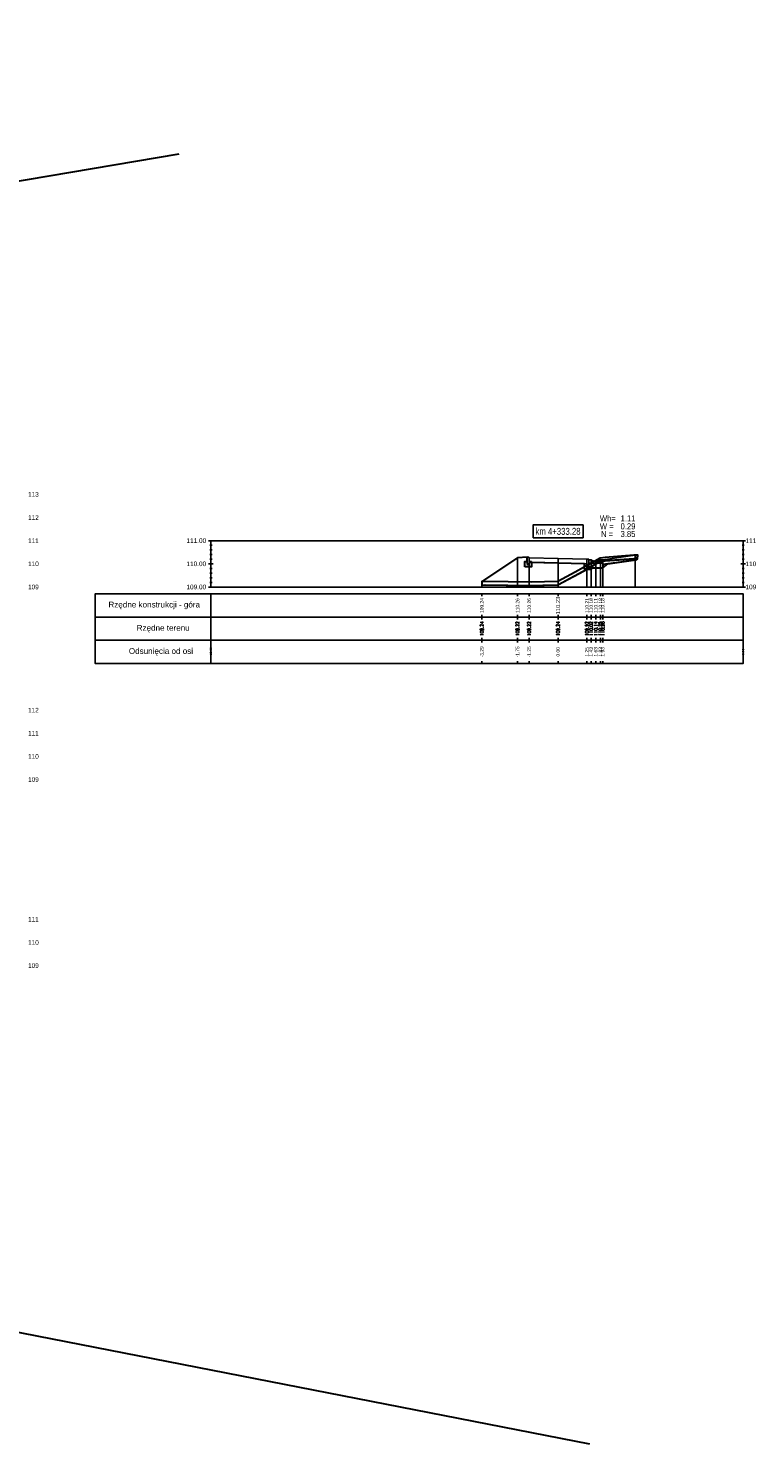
# Model space of a CAD drawing. Extents: x 7537626 to 7538805, y 5722894 to 5725486.
# Tile 90 of 105: x 7538756 to 7538788, y 5725288 to 5725349. Entities that reach past the tile are written whole.
import ezdxf

# ---------------------------------------------------------------- set-up
doc = ezdxf.new("R2010")
doc.units = 0
for name, color, linetype in [('C-DROGI-PROFILE', 7, 'Continuous'), ('C-DROGI-PROFILE-ETYKIETY', 7, 'Continuous'), ('C-DROGI-PRZEKROJE-ETYKIETY', 7, 'Continuous'), ('C-POPRZECZKA-przekrój', 2, 'Continuous'), ('C-POPRZECZKA-widok', 1, 'Continuous')]:
    doc.layers.add(name, color=color, linetype=linetype)
for name, color, linetype, lineweight, plot in [('D-1.pow. hum.', 7, 'Continuous', 30, False), ('D-2.wykop', 30, 'Continuous', 30, False), ('D-3.nasyp', 4, 'Continuous', 30, False)]:
    doc.layers.add(name, color=color, linetype=linetype, lineweight=lineweight, plot=plot)
doc.layers.add('D-roboty-ziemne-opis', color=2, linetype='Continuous', lineweight=30)
doc.styles.add('2mm08', font='arial.ttf', dxfattribs={"width": 0.8})
doc.styles.get("Standard").update_dxf_attribs({"font": 'arial.ttf'})

msp = doc.modelspace()

# ---------------------------------------------------------------- linework, layer by layer
at = {"layer": 'C-DROGI-PROFILE', "color": 7, "linetype": 'Continuous', "lineweight": -3}
for p, q in [((7538776.036, 5725324.906), (7538776.036, 5725324.806)), ((7538777.576, 5725324.906), (7538777.576, 5725324.806)), ((7538778.076, 5725324.906), (7538778.076, 5725324.806)), ((7538779.326, 5725324.906), (7538779.326, 5725324.806)), ((7538780.576, 5725324.906), (7538780.576, 5725324.806)), ((7538780.756, 5725324.906), (7538780.756, 5725324.806)), ((7538780.956, 5725324.906), (7538780.956, 5725324.806)), ((7538781.156, 5725324.906), (7538781.156, 5725324.806)), ((7538781.256, 5725324.906), (7538781.256, 5725324.806)), ((7538776.036, 5725323.906), (7538776.036, 5725324.006)), ((7538776.036, 5725323.906), (7538776.036, 5725323.806)), ((7538777.576, 5725323.906), (7538777.576, 5725324.006)), ((7538777.576, 5725323.906), (7538777.576, 5725323.806)), ((7538778.076, 5725323.906), (7538778.076, 5725324.006)), ((7538778.076, 5725323.906), (7538778.076, 5725323.806)), ((7538779.326, 5725323.906), (7538779.326, 5725324.006)), ((7538779.326, 5725323.906), (7538779.326, 5725323.806)), ((7538780.576, 5725323.906), (7538780.576, 5725324.006)), ((7538780.576, 5725323.906), (7538780.576, 5725323.806)), ((7538780.756, 5725323.906), (7538780.756, 5725324.006)), ((7538780.756, 5725323.906), (7538780.756, 5725323.806)), ((7538780.956, 5725323.906), (7538780.956, 5725324.006)), ((7538780.956, 5725323.906), (7538780.956, 5725323.806)), ((7538781.156, 5725323.906), (7538781.156, 5725324.006)), ((7538781.156, 5725323.906), (7538781.156, 5725323.806)), ((7538781.256, 5725323.906), (7538781.256, 5725324.006)), ((7538781.256, 5725323.906), (7538781.256, 5725323.806)), ((7538776.036, 5725322.906), (7538776.036, 5725323.006)), ((7538776.036, 5725322.906), (7538776.036, 5725322.806)), ((7538777.576, 5725322.906), (7538777.576, 5725323.006)), ((7538777.576, 5725322.906), (7538777.576, 5725322.806)), ((7538778.076, 5725322.906), (7538778.076, 5725323.006)), ((7538778.076, 5725322.906), (7538778.076, 5725322.806)), ((7538779.326, 5725322.906), (7538779.326, 5725323.006)), ((7538779.326, 5725322.906), (7538779.326, 5725322.806)), ((7538780.576, 5725322.906), (7538780.576, 5725323.006)), ((7538780.576, 5725322.906), (7538780.576, 5725322.806)), ((7538780.756, 5725322.906), (7538780.756, 5725323.006)), ((7538780.756, 5725322.906), (7538780.756, 5725322.806)), ((7538780.956, 5725322.906), (7538780.956, 5725323.006)), ((7538780.956, 5725322.906), (7538780.956, 5725322.806)), ((7538781.156, 5725322.906), (7538781.156, 5725323.006)), ((7538781.156, 5725322.906), (7538781.156, 5725322.806)), ((7538781.256, 5725322.906), (7538781.256, 5725323.006)), ((7538781.256, 5725322.906), (7538781.256, 5725322.806)), ((7538776.036, 5725321.906), (7538776.036, 5725322.006)), ((7538777.576, 5725321.906), (7538777.576, 5725322.006)), ((7538778.076, 5725321.906), (7538778.076, 5725322.006)), ((7538779.326, 5725321.906), (7538779.326, 5725322.006)), ((7538780.576, 5725321.906), (7538780.576, 5725322.006)), ((7538780.756, 5725321.906), (7538780.756, 5725322.006)), ((7538780.956, 5725321.906), (7538780.956, 5725322.006)), ((7538781.156, 5725321.906), (7538781.156, 5725322.006)), ((7538781.256, 5725321.906), (7538781.256, 5725322.006))]:
    msp.add_line(p, q, dxfattribs=at)
at = {"layer": 'C-DROGI-PROFILE', "color": 1, "linetype": 'Continuous', "lineweight": -3}
for points in [[(7538764.326, 5725323.906), (7538764.326, 5725324.906), (7538759.326, 5725324.906), (7538759.326, 5725323.906)], [(7538764.326, 5725323.906), (7538787.326, 5725323.906), (7538787.326, 5725324.906), (7538764.326, 5725324.906)], [(7538764.326, 5725322.906), (7538764.326, 5725323.906), (7538759.326, 5725323.906), (7538759.326, 5725322.906)], [(7538764.326, 5725322.906), (7538787.326, 5725322.906), (7538787.326, 5725323.906), (7538764.326, 5725323.906)], [(7538764.326, 5725321.906), (7538764.326, 5725322.906), (7538759.326, 5725322.906), (7538759.326, 5725321.906)], [(7538764.326, 5725321.906), (7538787.326, 5725321.906), (7538787.326, 5725322.906), (7538764.326, 5725322.906)]]:
    msp.add_3dface(points, dxfattribs=at)
at = {"layer": 'C-DROGI-PRZEKROJE-ETYKIETY', "color": 1, "linetype": 'Continuous', "lineweight": -3}
for p, q in [((7538777.576, 5725326.468), (7538777.576, 5725325.206)), ((7538778.076, 5725326.461), (7538778.076, 5725325.206)), ((7538779.326, 5725326.436), (7538779.326, 5725325.206)), ((7538780.576, 5725326.411), (7538780.576, 5725325.206)), ((7538780.756, 5725326.385), (7538780.756, 5725325.206)), ((7538780.956, 5725326.315), (7538780.956, 5725325.206)), ((7538781.156, 5725326.385), (7538781.156, 5725325.206)), ((7538781.256, 5725326.385), (7538781.256, 5725325.206)), ((7538782.656, 5725326.575), (7538782.656, 5725325.206)), ((7538776.036, 5725325.441), (7538776.036, 5725325.206))]:
    msp.add_line(p, q, dxfattribs=at)
at = {"layer": 'C-POPRZECZKA-przekrój', "color": 2, "linetype": 'Continuous', "lineweight": -3}
for p, q in [((7538776.036, 5725325.441), (7538777.576, 5725326.468)), ((7538777.576, 5725326.468), (7538777.996, 5725326.501)), ((7538777.896, 5725326.071), (7538777.896, 5725326.301)), ((7538777.896, 5725326.301), (7538777.996, 5725326.301)), ((7538778.036, 5725326.501), (7538777.996, 5725326.501)), ((7538777.996, 5725326.501), (7538777.996, 5725326.171)), ((7538777.996, 5725326.301), (7538777.996, 5725326.201)), ((7538778.042, 5725326.501), (7538778.036, 5725326.501)), ((7538778.05, 5725326.499), (7538778.042, 5725326.501)), ((7538778.059, 5725326.495), (7538778.05, 5725326.499)), ((7538778.065, 5725326.49), (7538778.059, 5725326.495)), ((7538778.069, 5725326.484), (7538778.065, 5725326.49)), ((7538778.073, 5725326.477), (7538778.069, 5725326.484)), ((7538778.076, 5725326.469), (7538778.073, 5725326.477)), ((7538778.076, 5725326.461), (7538778.076, 5725326.469)), ((7538778.076, 5725326.461), (7538779.326, 5725326.436)), ((7538778.076, 5725326.461), (7538778.077, 5725326.261)), ((7538778.076, 5725326.171), (7538778.076, 5725326.461)), ((7538778.076, 5725326.461), (7538778.076, 5725326.301)), ((7538778.076, 5725326.301), (7538778.176, 5725326.301)), ((7538778.077, 5725326.261), (7538779.326, 5725326.236)), ((7538778.176, 5725326.301), (7538778.176, 5725326.071)), ((7538779.326, 5725326.236), (7538779.326, 5725326.436)), ((7538779.326, 5725326.436), (7538780.576, 5725326.411)), ((7538780.576, 5725326.411), (7538780.575, 5725326.211)), ((7538780.576, 5725326.411), (7538780.656, 5725326.411)), ((7538780.576, 5725326.211), (7538780.576, 5725326.411)), ((7538780.576, 5725326.411), (7538780.576, 5725326.081)), ((7538780.656, 5725326.035), (7538780.656, 5725326.411)), ((7538780.656, 5725326.385), (7538780.756, 5725326.385)), ((7538780.656, 5725326.235), (7538780.656, 5725326.385)), ((7538780.756, 5725326.385), (7538780.773, 5725326.373)), ((7538780.773, 5725326.373), (7538780.791, 5725326.361)), ((7538780.791, 5725326.361), (7538780.808, 5725326.352)), ((7538780.808, 5725326.352), (7538780.827, 5725326.343)), ((7538780.827, 5725326.343), (7538780.849, 5725326.334)), ((7538780.849, 5725326.334), (7538780.877, 5725326.325)), ((7538780.877, 5725326.325), (7538780.903, 5725326.32)), ((7538780.903, 5725326.32), (7538780.926, 5725326.317)), ((7538780.926, 5725326.317), (7538780.956, 5725326.315)), ((7538780.956, 5725326.315), (7538780.979, 5725326.316)), ((7538780.979, 5725326.316), (7538781.005, 5725326.319)), ((7538781.005, 5725326.319), (7538781.027, 5725326.323)), ((7538781.027, 5725326.323), (7538781.056, 5725326.331)), ((7538781.056, 5725326.331), (7538781.082, 5725326.341)), ((7538781.082, 5725326.341), (7538781.107, 5725326.353)), ((7538781.107, 5725326.353), (7538781.125, 5725326.363)), ((7538781.125, 5725326.363), (7538781.141, 5725326.373)), ((7538781.141, 5725326.373), (7538781.156, 5725326.385)), ((7538781.156, 5725326.385), (7538781.256, 5725326.385)), ((7538781.256, 5725326.385), (7538781.256, 5725326.235)), ((7538778.176, 5725326.071), (7538777.896, 5725326.071)), ((7538777.996, 5725326.201), (7538778.076, 5725326.201)), ((7538777.996, 5725326.171), (7538778.076, 5725326.171)), ((7538779.326, 5725326.236), (7538780.575, 5725326.211)), ((7538780.476, 5725325.981), (7538780.476, 5725326.211)), ((7538780.476, 5725326.211), (7538780.576, 5725326.211)), ((7538780.756, 5725325.981), (7538780.476, 5725325.981)), ((7538780.576, 5725326.081), (7538780.656, 5725326.081)), ((7538781.256, 5725326.235), (7538780.656, 5725326.235)), ((7538780.656, 5725326.211), (7538780.756, 5725326.211)), ((7538780.656, 5725326.081), (7538780.656, 5725326.211)), ((7538780.656, 5725326.035), (7538781.256, 5725326.035)), ((7538780.756, 5725326.211), (7538780.756, 5725325.981)), ((7538781.256, 5725326.035), (7538781.256, 5725326.235))]:
    msp.add_line(p, q, dxfattribs=at)
at = {"layer": 'C-POPRZECZKA-przekrój'}
for points in [[(7538781.256, 5725326.385), (7538782.656, 5725326.575)], [(7538781.283, 5725326.187), (7538782.683, 5725326.377)]]:
    msp.add_lwpolyline(points, dxfattribs=at)
at = {"layer": 'C-POPRZECZKA-widok', "color": 1, "linetype": 'Continuous', "lineweight": -3}
for p, q in [((7538764.226, 5725327.206), (7538787.426, 5725327.206)), ((7538764.276, 5725327.006), (7538764.376, 5725327.006)), ((7538764.326, 5725325.206), (7538764.326, 5725327.206)), ((7538787.276, 5725327.006), (7538787.376, 5725327.006)), ((7538787.326, 5725325.206), (7538787.326, 5725327.206)), ((7538764.276, 5725326.806), (7538764.376, 5725326.806)), ((7538764.276, 5725326.606), (7538764.376, 5725326.606)), ((7538764.276, 5725326.406), (7538764.376, 5725326.406)), ((7538787.276, 5725326.806), (7538787.376, 5725326.806)), ((7538787.276, 5725326.606), (7538787.376, 5725326.606)), ((7538787.276, 5725326.406), (7538787.376, 5725326.406)), ((7538764.226, 5725326.206), (7538764.426, 5725326.206)), ((7538764.276, 5725326.206), (7538764.376, 5725326.206)), ((7538764.276, 5725326.006), (7538764.376, 5725326.006)), ((7538764.276, 5725325.806), (7538764.376, 5725325.806)), ((7538787.226, 5725326.206), (7538787.426, 5725326.206)), ((7538787.276, 5725326.206), (7538787.376, 5725326.206)), ((7538787.276, 5725326.006), (7538787.376, 5725326.006)), ((7538787.276, 5725325.806), (7538787.376, 5725325.806)), ((7538764.226, 5725325.206), (7538787.426, 5725325.206)), ((7538764.276, 5725325.606), (7538764.376, 5725325.606)), ((7538764.276, 5725325.406), (7538764.376, 5725325.406)), ((7538787.276, 5725325.606), (7538787.376, 5725325.606)), ((7538787.276, 5725325.406), (7538787.376, 5725325.406))]:
    msp.add_line(p, q, dxfattribs=at)
at = {"layer": 'C-POPRZECZKA-widok', "color": 3, "linetype": 'Continuous', "lineweight": -3}
msp.add_3dface([(7538778.246, 5725327.331), (7538780.407, 5725327.331), (7538780.407, 5725327.887), (7538778.246, 5725327.887)], dxfattribs=at)
at = {"layer": 'D-1.pow. hum.'}
msp.add_lwpolyline([(7538776.036, 5725325.441), (7538776.036, 5725325.291), (7538776.154, 5725325.295), (7538778.022, 5725325.274), (7538779.315, 5725325.294), (7538780.449, 5725325.91), (7538780.822, 5725326.114), (7538781.143, 5725326.303), (7538781.361, 5725326.337), (7538782.594, 5725326.425), (7538782.756, 5725326.427), (7538782.772, 5725326.577), (7538782.605, 5725326.574), (7538781.361, 5725326.487), (7538781.143, 5725326.453), (7538780.067, 5725325.852), (7538779.315, 5725325.444), (7538778.164, 5725325.422), (7538776.178, 5725325.446), (7538776.036, 5725325.441)], dxfattribs=at)
at = {"layer": 'D-2.wykop'}
msp.add_lwpolyline([(7538782.683, 5725326.377), (7538782.756, 5725326.427), (7538782.605, 5725326.424), (7538781.361, 5725326.337), (7538781.143, 5725326.303), (7538780.576, 5725325.979), (7538780.756, 5725325.981), (7538780.839, 5725326.035), (7538781.256, 5725326.035), (7538781.477, 5725326.213), (7538782.683, 5725326.377)], dxfattribs=at)
at = {"layer": 'D-3.nasyp'}
for points in [[(7538467.673, 5725349.337), (7538780.682, 5725288.204)], [(7538448.807, 5725290.775), (7538762.96, 5725343.909)], [(7538777.896, 5725326.071), (7538777.896, 5725326.301), (7538777.996, 5725326.301), (7538777.996, 5725326.501), (7538777.576, 5725326.468), (7538776.036, 5725325.441), (7538776.036, 5725325.291), (7538776.178, 5725325.296), (7538778.144, 5725325.276), (7538779.315, 5725325.294), (7538780.576, 5725325.979), (7538780.476, 5725325.981), (7538780.476, 5725326.211), (7538778.176, 5725326.259), (7538778.176, 5725326.071), (7538777.896, 5725326.071)], [(7538782.656, 5725326.575), (7538782.656, 5725326.373), (7538782.683, 5725326.377), (7538782.756, 5725326.427), (7538782.772, 5725326.577), (7538782.656, 5725326.575)], [(7538780.756, 5725326.035), (7538780.756, 5725325.981), (7538780.839, 5725326.035), (7538780.756, 5725326.035)], [(7538781.256, 5725326.185), (7538781.256, 5725326.035), (7538781.477, 5725326.213), (7538781.256, 5725326.185)]]:
    msp.add_lwpolyline(points, dxfattribs=at)

# ---------------------------------------------------------------- texts
at = {"layer": 'C-DROGI-PROFILE', "color": 2}
for s, p in [('Rzędne konstrukcji - góra', (7538759.901, 5725324.322)), ('Rzędne terenu', (7538761.122, 5725323.316)), ('Odsunięcia od osi', (7538760.782, 5725322.316))]:
    msp.add_text(s, height=0.25, dxfattribs=at).set_placement(p)
at = {"layer": 'C-DROGI-PROFILE-ETYKIETY', "color": 1, "linetype": 'Continuous', "lineweight": -3, "attachment_point": 5, "rotation": 90, "style": '2mm08'}
for s, insert, char_height in [('109.24', (7538776.036, 5725324.406), 0.15), ('110.26', (7538777.576, 5725324.406), 0.15), ('110.26', (7538778.076, 5725324.406), 0.15), ('110.23', (7538779.326, 5725324.406), 0.18), ('110.21', (7538780.576, 5725324.406), 0.15), ('110.18', (7538780.756, 5725324.406), 0.15), ('110.11', (7538780.956, 5725324.406), 0.15), ('110.18', (7538781.156, 5725324.406), 0.15), ('110.18', (7538781.256, 5725324.406), 0.15), ('{\\Fsimplex.shx|c238;109.24}', (7538776.036, 5725323.406), 0.15), ('{\\Fsimplex.shx|c238;109.22}', (7538777.576, 5725323.406), 0.15), ('{\\Fsimplex.shx|c238;109.22}', (7538778.076, 5725323.406), 0.15), ('{\\Fsimplex.shx|c238;109.24}', (7538779.326, 5725323.406), 0.15), ('{\\Fsimplex.shx|c238;109.92}', (7538780.576, 5725323.406), 0.15), ('{\\Fsimplex.shx|c238;110.02}', (7538780.756, 5725323.406), 0.15), ('{\\Fsimplex.shx|c238;110.14}', (7538780.956, 5725323.406), 0.15), ('{\\Fsimplex.shx|c238;110.25}', (7538781.156, 5725323.406), 0.15), ('{\\Fsimplex.shx|c238;110.26}', (7538781.256, 5725323.406), 0.15), ('-3.29', (7538776.036, 5725322.406), 0.15), ('-1.75', (7538777.576, 5725322.406), 0.15), ('-1.25', (7538778.076, 5725322.406), 0.15), ('0.00', (7538779.326, 5725322.406), 0.15), ('1.25', (7538780.576, 5725322.406), 0.15), ('1.43', (7538780.756, 5725322.406), 0.15), ('1.63', (7538780.956, 5725322.406), 0.15), ('1.83', (7538781.156, 5725322.406), 0.15), ('1.93', (7538781.256, 5725322.406), 0.15)]:
    msp.add_mtext(s, dxfattribs=dict(at, insert=insert, char_height=char_height))
at = {"layer": 'C-DROGI-PROFILE-ETYKIETY', "color": 7, "linetype": 'Continuous', "lineweight": -3, "char_height": 0.1, "attachment_point": 5, "rotation": 90, "style": '2mm08'}
for s, insert in [('-15.00', (7538764.326, 5725322.406)), ('8.00', (7538787.326, 5725322.406))]:
    msp.add_mtext(s, dxfattribs=dict(at, insert=insert))
at = {"layer": 'C-POPRZECZKA-widok', "color": 1, "linetype": 'Continuous', "lineweight": -3, "char_height": 0.2, "attachment_point": 4}
for s, insert in [('113', (7538756.426, 5725329.206)), ('112', (7538756.426, 5725328.206)), ('111', (7538756.426, 5725327.206)), ('111', (7538787.426, 5725327.206)), ('110', (7538756.426, 5725326.206)), ('110', (7538787.426, 5725326.206)), ('109', (7538756.426, 5725325.206)), ('109', (7538787.426, 5725325.206)), ('112', (7538756.426, 5725319.887)), ('111', (7538756.426, 5725318.887)), ('110', (7538756.426, 5725317.887)), ('109', (7538756.426, 5725316.887)), ('111', (7538756.426, 5725310.852)), ('110', (7538756.426, 5725309.852)), ('109', (7538756.426, 5725308.852))]:
    msp.add_mtext(s, dxfattribs=dict(at, insert=insert))
at = {"layer": 'C-POPRZECZKA-widok', "color": 3, "linetype": 'Continuous', "lineweight": -3, "insert": (7538779.326, 5725327.456), "char_height": 0.3, "attachment_point": 8, "style": '2mm08'}
msp.add_mtext('km 4+333.28', dxfattribs=at)
at = {"layer": 'C-POPRZECZKA-widok', "color": 1, "linetype": 'Continuous', "lineweight": -3, "char_height": 0.2, "attachment_point": 6, "style": '2mm08'}
for s, insert in [('111.00', (7538764.126, 5725327.206)), ('110.00', (7538764.126, 5725326.206)), ('109.00', (7538764.126, 5725325.206))]:
    msp.add_mtext(s, dxfattribs=dict(at, insert=insert))
at = {"layer": 'D-roboty-ziemne-opis', "lineweight": 25, "width": 0.9}
for s, p in [('Wh=', (7538781.134, 5725328.036)), ('1.11', (7538782.029, 5725328.036)), ('W =', (7538781.134, 5725327.695)), ('N =', (7538781.183, 5725327.365)), ('3.85', (7538782.029, 5725327.365)), ('0.29', (7538782.029, 5725327.695))]:
    msp.add_text(s, height=0.2625, dxfattribs=at).set_placement(p)

doc.saveas('drawing.dxf')
